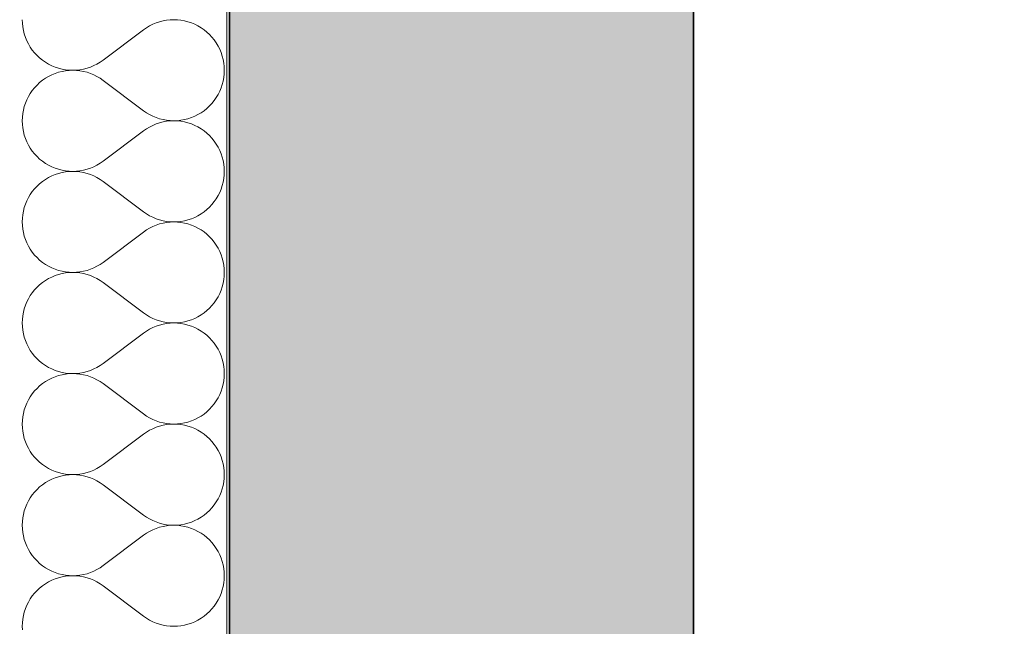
# Model space of a CAD drawing. Header units: millimetres. Extents: x 82175 to 237000, y 24756 to 471700.
# Tile 156 of 256: x 92622 to 93364, y 380349 to 380806. Entities that reach past the tile are written whole.
import ezdxf

# ---------------------------------------------------------------- set-up
doc = ezdxf.new("R2010")
doc.units = ezdxf.units.MM
for name, color, linetype in [('- A - ocieplenie', 8, 'Continuous'), ('Konstrukcja - Stropy', 8, 'Continuous'), ('Konstrukcja - Ściany zewnętrzne', 8, 'Continuous')]:
    doc.layers.add(name, color=color, linetype=linetype)

# ---------------------------------------------------------------- blocks, each defined once
blk = doc.blocks.new('*X29')
at = {"layer": '- A - ocieplenie', "linetype": 'Continuous', "lineweight": 13, "ltscale": 100}
for p, q in [((19781.28, 390337.85), (19781.38, 390335.13)), ((19781.38, 390335.13), (19781.67, 390332.43)), ((19879.72, 390334.39), (19877.29, 390333.17)), ((19882.23, 390335.44), (19879.72, 390334.39)), ((19884.81, 390336.3), (19882.23, 390335.44)), ((19887.45, 390336.97), (19884.81, 390336.3)), ((19890.12, 390337.46), (19887.45, 390336.97)), ((19892.83, 390337.75), (19890.12, 390337.46)), ((19895.55, 390337.85), (19892.83, 390337.75)), ((19898.26, 390337.75), (19895.55, 390337.85)), ((19900.97, 390337.46), (19898.26, 390337.75)), ((19903.65, 390336.98), (19900.97, 390337.46)), ((19906.28, 390336.31), (19903.65, 390336.98)), ((19908.87, 390335.45), (19906.28, 390336.31)), ((19911.38, 390334.41), (19908.87, 390335.45)), ((19913.81, 390333.2), (19911.38, 390334.41)), ((19781.67, 390332.43), (19782.16, 390329.75)), ((19782.16, 390329.75), (19782.83, 390327.11)), ((19782.83, 390327.11), (19783.69, 390324.53)), ((19872.71, 390330.23), (19842.24, 390307.37)), ((19874.95, 390331.78), (19872.71, 390330.23)), ((19877.29, 390333.17), (19874.95, 390331.78)), ((19916.15, 390331.81), (19913.81, 390333.2)), ((19918.39, 390330.26), (19916.15, 390331.81)), ((19920.51, 390328.55), (19918.39, 390330.26)), ((19922.5, 390326.7), (19920.51, 390328.55)), ((19924.35, 390324.71), (19922.5, 390326.7)), ((19783.69, 390324.53), (19784.73, 390322.02)), ((19784.73, 390322.02), (19785.95, 390319.59)), ((19785.95, 390319.59), (19787.34, 390317.25)), ((19926.06, 390322.59), (19924.35, 390324.71)), ((19927.61, 390320.36), (19926.06, 390322.59)), ((19929, 390318.02), (19927.61, 390320.36)), ((19787.34, 390317.25), (19788.89, 390315.01)), ((19788.89, 390315.01), (19790.6, 390312.89)), ((19790.6, 390312.89), (19792.45, 390310.9)), ((19930.22, 390315.59), (19929, 390318.02)), ((19931.26, 390313.07), (19930.22, 390315.59)), ((19932.12, 390310.49), (19931.26, 390313.07)), ((19792.45, 390310.9), (19794.44, 390309.05)), ((19794.44, 390309.05), (19796.56, 390307.34)), ((19796.56, 390307.34), (19798.8, 390305.79)), ((19798.8, 390305.79), (19801.14, 390304.41)), ((19801.14, 390304.41), (19803.57, 390303.19)), ((19835.23, 390303.21), (19837.67, 390304.43)), ((19837.67, 390304.43), (19840, 390305.82)), ((19840, 390305.82), (19842.24, 390307.37)), ((19932.79, 390307.86), (19932.12, 390310.49)), ((19933.28, 390305.18), (19932.79, 390307.86)), ((19933.57, 390302.47), (19933.28, 390305.18)), ((19803.57, 390296.32), (19801.14, 390295.1)), ((19803.57, 390303.19), (19806.08, 390302.15)), ((19806.08, 390297.36), (19803.57, 390296.32)), ((19806.08, 390302.15), (19808.67, 390301.29)), ((19808.67, 390298.22), (19806.08, 390297.36)), ((19808.67, 390301.29), (19811.3, 390300.62)), ((19811.3, 390298.89), (19808.67, 390298.22)), ((19811.3, 390300.62), (19813.98, 390300.14)), ((19813.98, 390299.37), (19811.3, 390298.89)), ((19813.98, 390300.14), (19816.69, 390299.85)), ((19816.69, 390299.66), (19813.98, 390299.37)), ((19816.69, 390299.85), (19819.4, 390299.75)), ((19819.4, 390299.75), (19816.69, 390299.66)), ((19819.4, 390299.75), (19822.12, 390299.85)), ((19822.12, 390299.66), (19819.4, 390299.75)), ((19822.12, 390299.85), (19824.83, 390300.15)), ((19824.83, 390299.36), (19822.12, 390299.66)), ((19824.83, 390300.15), (19827.5, 390300.63)), ((19827.5, 390298.88), (19824.83, 390299.36)), ((19827.5, 390300.63), (19830.14, 390301.31)), ((19830.14, 390298.2), (19827.5, 390298.88)), ((19830.14, 390301.31), (19832.72, 390302.17)), ((19832.72, 390297.34), (19830.14, 390298.2)), ((19832.72, 390302.17), (19835.23, 390303.21)), ((19835.23, 390296.3), (19832.72, 390297.34)), ((19837.67, 390295.08), (19835.23, 390296.3)), ((19933.28, 390294.33), (19933.57, 390297.04)), ((19933.67, 390299.75), (19933.57, 390302.47)), ((19933.57, 390297.04), (19933.67, 390299.75)), ((19794.44, 390290.46), (19792.45, 390288.6)), ((19796.56, 390292.16), (19794.44, 390290.46)), ((19798.8, 390293.72), (19796.56, 390292.16)), ((19801.14, 390295.1), (19798.8, 390293.72)), ((19840, 390293.69), (19837.67, 390295.08)), ((19842.24, 390292.14), (19840, 390293.69)), ((19872.71, 390269.28), (19842.24, 390292.14)), ((19931.26, 390286.44), (19932.12, 390289.02)), ((19932.12, 390289.02), (19932.79, 390291.65)), ((19932.79, 390291.65), (19933.28, 390294.33)), ((19787.34, 390282.26), (19785.95, 390279.92)), ((19788.89, 390284.5), (19787.34, 390282.26)), ((19790.6, 390286.61), (19788.89, 390284.5)), ((19792.45, 390288.6), (19790.6, 390286.61)), ((19927.61, 390279.15), (19929, 390281.49)), ((19929, 390281.49), (19930.22, 390283.92)), ((19930.22, 390283.92), (19931.26, 390286.44)), ((19783.69, 390274.98), (19782.83, 390272.4)), ((19784.73, 390277.49), (19783.69, 390274.98)), ((19785.95, 390279.92), (19784.73, 390277.49)), ((19922.5, 390272.81), (19924.35, 390274.8)), ((19924.35, 390274.8), (19926.06, 390276.92)), ((19926.06, 390276.92), (19927.61, 390279.15)), ((19781.67, 390267.08), (19781.38, 390264.38)), ((19782.16, 390269.76), (19781.67, 390267.08)), ((19782.83, 390272.4), (19782.16, 390269.76)), ((19872.71, 390269.28), (19874.95, 390267.72)), ((19874.95, 390267.72), (19877.29, 390266.33)), ((19913.81, 390266.31), (19916.15, 390267.7)), ((19916.15, 390267.7), (19918.39, 390269.25)), ((19918.39, 390269.25), (19920.51, 390270.95)), ((19920.51, 390270.95), (19922.5, 390272.81)), ((19781.38, 390264.38), (19781.28, 390261.66)), ((19781.28, 390261.66), (19781.38, 390258.94)), ((19877.29, 390266.33), (19879.72, 390265.11)), ((19879.72, 390265.11), (19882.23, 390264.07)), ((19882.23, 390259.25), (19879.72, 390258.2)), ((19882.23, 390264.07), (19884.81, 390263.21)), ((19884.81, 390260.11), (19882.23, 390259.25)), ((19884.81, 390263.21), (19887.45, 390262.54)), ((19887.45, 390260.78), (19884.81, 390260.11)), ((19887.45, 390262.54), (19890.12, 390262.05)), ((19890.12, 390261.27), (19887.45, 390260.78)), ((19890.12, 390262.05), (19892.83, 390261.76)), ((19892.83, 390261.56), (19890.12, 390261.27)), ((19892.83, 390261.76), (19895.55, 390261.66)), ((19895.55, 390261.66), (19892.83, 390261.56)), ((19895.55, 390261.66), (19898.26, 390261.75)), ((19898.26, 390261.56), (19895.55, 390261.66)), ((19898.26, 390261.75), (19900.97, 390262.04)), ((19900.97, 390261.27), (19898.26, 390261.56)), ((19900.97, 390262.04), (19903.65, 390262.52)), ((19903.65, 390260.79), (19900.97, 390261.27)), ((19903.65, 390262.52), (19906.28, 390263.2)), ((19906.28, 390260.12), (19903.65, 390260.79)), ((19906.28, 390263.2), (19908.87, 390264.05)), ((19908.87, 390259.26), (19906.28, 390260.12)), ((19908.87, 390264.05), (19911.38, 390265.09)), ((19911.38, 390258.22), (19908.87, 390259.26)), ((19911.38, 390265.09), (19913.81, 390266.31)), ((19781.38, 390258.94), (19781.67, 390256.24)), ((19781.67, 390256.24), (19782.16, 390253.56)), ((19782.16, 390253.56), (19782.83, 390250.92)), ((19872.71, 390254.04), (19842.24, 390231.18)), ((19874.95, 390255.59), (19872.71, 390254.04)), ((19877.29, 390256.98), (19874.95, 390255.59)), ((19879.72, 390258.2), (19877.29, 390256.98)), ((19913.81, 390257.01), (19911.38, 390258.22)), ((19916.15, 390255.62), (19913.81, 390257.01)), ((19918.39, 390254.07), (19916.15, 390255.62)), ((19920.51, 390252.36), (19918.39, 390254.07)), ((19922.5, 390250.51), (19920.51, 390252.36)), ((19782.83, 390250.92), (19783.69, 390248.34)), ((19783.69, 390248.34), (19784.73, 390245.83)), ((19784.73, 390245.83), (19785.95, 390243.39)), ((19924.35, 390248.52), (19922.5, 390250.51)), ((19926.06, 390246.4), (19924.35, 390248.52)), ((19927.61, 390244.17), (19926.06, 390246.4)), ((19785.95, 390243.39), (19787.34, 390241.06)), ((19787.34, 390241.06), (19788.89, 390238.82)), ((19788.89, 390238.82), (19790.6, 390236.7)), ((19929, 390241.83), (19927.61, 390244.17)), ((19930.22, 390239.39), (19929, 390241.83)), ((19931.26, 390236.88), (19930.22, 390239.39)), ((19932.12, 390234.3), (19931.26, 390236.88)), ((19790.6, 390236.7), (19792.45, 390234.71)), ((19792.45, 390234.71), (19794.44, 390232.86)), ((19794.44, 390232.86), (19796.56, 390231.15)), ((19796.56, 390231.15), (19798.8, 390229.6)), ((19798.8, 390229.6), (19801.14, 390228.22)), ((19837.67, 390228.24), (19840, 390229.63)), ((19840, 390229.63), (19842.24, 390231.18)), ((19932.79, 390231.66), (19932.12, 390234.3)), ((19933.28, 390228.99), (19932.79, 390231.66)), ((19801.14, 390228.22), (19803.57, 390227)), ((19803.57, 390227), (19806.08, 390225.96)), ((19806.08, 390225.96), (19808.67, 390225.1)), ((19808.67, 390222.03), (19806.08, 390221.17)), ((19808.67, 390225.1), (19811.3, 390224.43)), ((19811.3, 390222.7), (19808.67, 390222.03)), ((19811.3, 390224.43), (19813.98, 390223.95)), ((19813.98, 390223.18), (19811.3, 390222.7)), ((19813.98, 390223.95), (19816.69, 390223.66)), ((19816.69, 390223.47), (19813.98, 390223.18)), ((19816.69, 390223.66), (19819.4, 390223.56)), ((19819.4, 390223.56), (19816.69, 390223.47)), ((19819.4, 390223.56), (19822.12, 390223.66)), ((19822.12, 390223.46), (19819.4, 390223.56)), ((19822.12, 390223.66), (19824.83, 390223.96)), ((19824.83, 390223.17), (19822.12, 390223.46)), ((19824.83, 390223.96), (19827.5, 390224.44)), ((19827.5, 390222.69), (19824.83, 390223.17)), ((19827.5, 390224.44), (19830.14, 390225.11)), ((19830.14, 390222.01), (19827.5, 390222.69)), ((19830.14, 390225.11), (19832.72, 390225.98)), ((19832.72, 390221.15), (19830.14, 390222.01)), ((19832.72, 390225.98), (19835.23, 390227.02)), ((19835.23, 390227.02), (19837.67, 390228.24)), ((19933.57, 390226.28), (19933.28, 390228.99)), ((19933.67, 390223.56), (19933.57, 390226.28)), ((19933.57, 390220.84), (19933.67, 390223.56)), ((19796.56, 390215.97), (19794.44, 390214.27)), ((19798.8, 390217.52), (19796.56, 390215.97)), ((19801.14, 390218.91), (19798.8, 390217.52)), ((19803.57, 390220.13), (19801.14, 390218.91)), ((19806.08, 390221.17), (19803.57, 390220.13)), ((19835.23, 390220.11), (19832.72, 390221.15)), ((19837.67, 390218.89), (19835.23, 390220.11)), ((19840, 390217.5), (19837.67, 390218.89)), ((19842.24, 390215.94), (19840, 390217.5)), ((19872.71, 390193.09), (19842.24, 390215.94)), ((19932.12, 390212.83), (19932.79, 390215.46)), ((19932.79, 390215.46), (19933.28, 390218.14)), ((19933.28, 390218.14), (19933.57, 390220.84)), ((19788.89, 390208.31), (19787.34, 390206.07)), ((19790.6, 390210.42), (19788.89, 390208.31)), ((19792.45, 390212.41), (19790.6, 390210.42)), ((19794.44, 390214.27), (19792.45, 390212.41)), ((19929, 390205.3), (19930.22, 390207.73)), ((19930.22, 390207.73), (19931.26, 390210.25)), ((19931.26, 390210.25), (19932.12, 390212.83)), ((19784.73, 390201.3), (19783.69, 390198.79)), ((19785.95, 390203.73), (19784.73, 390201.3)), ((19787.34, 390206.07), (19785.95, 390203.73)), ((19924.35, 390198.61), (19926.06, 390200.73)), ((19926.06, 390200.73), (19927.61, 390202.96)), ((19927.61, 390202.96), (19929, 390205.3)), ((19782.16, 390193.57), (19781.67, 390190.89)), ((19782.83, 390196.21), (19782.16, 390193.57)), ((19783.69, 390198.79), (19782.83, 390196.21)), ((19872.71, 390193.09), (19874.95, 390191.53)), ((19916.15, 390191.51), (19918.39, 390193.06)), ((19918.39, 390193.06), (19920.51, 390194.76)), ((19920.51, 390194.76), (19922.5, 390196.62)), ((19922.5, 390196.62), (19924.35, 390198.61)), ((19781.38, 390188.19), (19781.28, 390185.47)), ((19781.28, 390185.47), (19781.38, 390182.75)), ((19781.67, 390190.89), (19781.38, 390188.19)), ((19874.95, 390191.53), (19877.29, 390190.14)), ((19877.29, 390190.14), (19879.72, 390188.92)), ((19879.72, 390188.92), (19882.23, 390187.88)), ((19882.23, 390187.88), (19884.81, 390187.02)), ((19884.81, 390187.02), (19887.45, 390186.34)), ((19887.45, 390186.34), (19890.12, 390185.86)), ((19890.12, 390185.08), (19887.45, 390184.59)), ((19890.12, 390185.86), (19892.83, 390185.57)), ((19892.83, 390185.37), (19890.12, 390185.08)), ((19892.83, 390185.57), (19895.55, 390185.47)), ((19895.55, 390185.47), (19892.83, 390185.37)), ((19895.55, 390185.47), (19898.26, 390185.56)), ((19898.26, 390185.37), (19895.55, 390185.47)), ((19898.26, 390185.56), (19900.97, 390185.85)), ((19900.97, 390185.08), (19898.26, 390185.37)), ((19900.97, 390185.85), (19903.65, 390186.33)), ((19903.65, 390184.6), (19900.97, 390185.08)), ((19903.65, 390186.33), (19906.28, 390187.01)), ((19906.28, 390187.01), (19908.87, 390187.86)), ((19908.87, 390187.86), (19911.38, 390188.9)), ((19911.38, 390188.9), (19913.81, 390190.12)), ((19913.81, 390190.12), (19916.15, 390191.51)), ((19781.38, 390182.75), (19781.67, 390180.04)), ((19781.67, 390180.04), (19782.16, 390177.37)), ((19872.71, 390177.85), (19842.24, 390154.99)), ((19874.95, 390179.4), (19872.71, 390177.85)), ((19877.29, 390180.79), (19874.95, 390179.4)), ((19879.72, 390182.01), (19877.29, 390180.79)), ((19882.23, 390183.06), (19879.72, 390182.01)), ((19884.81, 390183.92), (19882.23, 390183.06)), ((19887.45, 390184.59), (19884.81, 390183.92)), ((19906.28, 390183.93), (19903.65, 390184.6)), ((19908.87, 390183.07), (19906.28, 390183.93)), ((19911.38, 390182.03), (19908.87, 390183.07)), ((19913.81, 390180.82), (19911.38, 390182.03)), ((19916.15, 390179.43), (19913.81, 390180.82)), ((19918.39, 390177.88), (19916.15, 390179.43)), ((19920.51, 390176.17), (19918.39, 390177.88)), ((19782.16, 390177.37), (19782.83, 390174.73)), ((19782.83, 390174.73), (19783.69, 390172.15)), ((19783.69, 390172.15), (19784.73, 390169.64)), ((19922.5, 390174.32), (19920.51, 390176.17)), ((19924.35, 390172.33), (19922.5, 390174.32)), ((19926.06, 390170.21), (19924.35, 390172.33)), ((19927.61, 390167.98), (19926.06, 390170.21)), ((19784.73, 390169.64), (19785.95, 390167.2)), ((19785.95, 390167.2), (19787.34, 390164.87)), ((19787.34, 390164.87), (19788.89, 390162.63)), ((19788.89, 390162.63), (19790.6, 390160.51)), ((19929, 390165.64), (19927.61, 390167.98)), ((19930.22, 390163.2), (19929, 390165.64)), ((19931.26, 390160.69), (19930.22, 390163.2)), ((19790.6, 390160.51), (19792.45, 390158.52)), ((19792.45, 390158.52), (19794.44, 390156.67)), ((19794.44, 390156.67), (19796.56, 390154.96)), ((19932.12, 390158.11), (19931.26, 390160.69)), ((19932.79, 390155.47), (19932.12, 390158.11)), ((19933.28, 390152.8), (19932.79, 390155.47)), ((19796.56, 390154.96), (19798.8, 390153.41)), ((19798.8, 390153.41), (19801.14, 390152.03)), ((19801.14, 390152.03), (19803.57, 390150.81)), ((19803.57, 390150.81), (19806.08, 390149.77)), ((19806.08, 390149.77), (19808.67, 390148.91)), ((19808.67, 390148.91), (19811.3, 390148.24)), ((19811.3, 390148.24), (19813.98, 390147.76)), ((19813.98, 390147.76), (19816.69, 390147.47)), ((19822.12, 390147.47), (19824.83, 390147.76)), ((19824.83, 390147.76), (19827.5, 390148.25)), ((19827.5, 390148.25), (19830.14, 390148.92)), ((19830.14, 390148.92), (19832.72, 390149.79)), ((19832.72, 390149.79), (19835.23, 390150.83)), ((19835.23, 390150.83), (19837.67, 390152.05)), ((19837.67, 390152.05), (19840, 390153.44)), ((19840, 390153.44), (19842.24, 390154.99)), ((19933.57, 390150.09), (19933.28, 390152.8)), ((19933.67, 390147.37), (19933.57, 390150.09)), ((19798.8, 390141.33), (19796.56, 390139.78)), ((19801.14, 390142.72), (19798.8, 390141.33)), ((19803.57, 390143.94), (19801.14, 390142.72)), ((19806.08, 390144.98), (19803.57, 390143.94)), ((19808.67, 390145.84), (19806.08, 390144.98)), ((19811.3, 390146.51), (19808.67, 390145.84)), ((19813.98, 390146.99), (19811.3, 390146.51)), ((19816.69, 390147.28), (19813.98, 390146.99)), ((19816.69, 390147.47), (19819.4, 390147.37)), ((19819.4, 390147.37), (19816.69, 390147.28)), ((19819.4, 390147.37), (19822.12, 390147.47)), ((19822.12, 390147.27), (19819.4, 390147.37)), ((19824.83, 390146.98), (19822.12, 390147.27)), ((19827.5, 390146.5), (19824.83, 390146.98)), ((19830.14, 390145.82), (19827.5, 390146.5)), ((19832.72, 390144.96), (19830.14, 390145.82)), ((19835.23, 390143.92), (19832.72, 390144.96)), ((19837.67, 390142.7), (19835.23, 390143.92)), ((19840, 390141.31), (19837.67, 390142.7)), ((19842.24, 390139.75), (19840, 390141.31)), ((19932.79, 390139.27), (19933.28, 390141.95)), ((19933.28, 390141.95), (19933.57, 390144.65)), ((19933.57, 390144.65), (19933.67, 390147.37)), ((19790.6, 390134.23), (19788.89, 390132.12)), ((19792.45, 390136.22), (19790.6, 390134.23)), ((19794.44, 390138.08), (19792.45, 390136.22)), ((19796.56, 390139.78), (19794.44, 390138.08)), ((19872.71, 390116.9), (19842.24, 390139.75)), ((19930.22, 390131.54), (19931.26, 390134.05)), ((19931.26, 390134.05), (19932.12, 390136.64)), ((19932.12, 390136.64), (19932.79, 390139.27)), ((19785.95, 390127.54), (19784.73, 390125.11)), ((19787.34, 390129.88), (19785.95, 390127.54)), ((19788.89, 390132.12), (19787.34, 390129.88)), ((19926.06, 390124.54), (19927.61, 390126.77)), ((19927.61, 390126.77), (19929, 390129.11)), ((19929, 390129.11), (19930.22, 390131.54)), ((19782.83, 390120.01), (19782.16, 390117.38)), ((19783.69, 390122.6), (19782.83, 390120.01)), ((19784.73, 390125.11), (19783.69, 390122.6)), ((19918.39, 390116.87), (19920.51, 390118.57)), ((19920.51, 390118.57), (19922.5, 390120.43)), ((19922.5, 390120.43), (19924.35, 390122.42)), ((19924.35, 390122.42), (19926.06, 390124.54)), ((19781.38, 390112), (19781.28, 390109.28)), ((19781.67, 390114.7), (19781.38, 390112)), ((19782.16, 390117.38), (19781.67, 390114.7)), ((19872.71, 390116.9), (19874.95, 390115.34)), ((19874.95, 390115.34), (19877.29, 390113.95)), ((19877.29, 390113.95), (19879.72, 390112.73)), ((19879.72, 390112.73), (19882.23, 390111.69)), ((19882.23, 390111.69), (19884.81, 390110.83)), ((19884.81, 390110.83), (19887.45, 390110.15)), ((19903.65, 390110.14), (19906.28, 390110.82)), ((19906.28, 390110.82), (19908.87, 390111.67)), ((19908.87, 390111.67), (19911.38, 390112.71)), ((19911.38, 390112.71), (19913.81, 390113.93)), ((19913.81, 390113.93), (19916.15, 390115.32)), ((19916.15, 390115.32), (19918.39, 390116.87)), ((19781.28, 390109.28), (19781.38, 390106.56)), ((19781.38, 390106.56), (19781.67, 390103.85)), ((19781.67, 390103.85), (19782.16, 390101.18)), ((19874.95, 390103.21), (19872.71, 390101.66)), ((19877.29, 390104.6), (19874.95, 390103.21)), ((19879.72, 390105.82), (19877.29, 390104.6)), ((19882.23, 390106.87), (19879.72, 390105.82)), ((19884.81, 390107.73), (19882.23, 390106.87)), ((19887.45, 390108.4), (19884.81, 390107.73)), ((19887.45, 390110.15), (19890.12, 390109.67)), ((19890.12, 390108.89), (19887.45, 390108.4)), ((19890.12, 390109.67), (19892.83, 390109.38)), ((19892.83, 390109.18), (19890.12, 390108.89)), ((19892.83, 390109.38), (19895.55, 390109.28)), ((19895.55, 390109.28), (19892.83, 390109.18)), ((19895.55, 390109.28), (19898.26, 390109.37)), ((19898.26, 390109.18), (19895.55, 390109.28)), ((19898.26, 390109.37), (19900.97, 390109.66)), ((19900.97, 390108.89), (19898.26, 390109.18)), ((19900.97, 390109.66), (19903.65, 390110.14)), ((19903.65, 390108.41), (19900.97, 390108.89)), ((19906.28, 390107.74), (19903.65, 390108.41)), ((19908.87, 390106.88), (19906.28, 390107.74)), ((19911.38, 390105.84), (19908.87, 390106.88)), ((19913.81, 390104.63), (19911.38, 390105.84)), ((19916.15, 390103.24), (19913.81, 390104.63)), ((19918.39, 390101.69), (19916.15, 390103.24)), ((19782.16, 390101.18), (19782.83, 390098.54)), ((19782.83, 390098.54), (19783.69, 390095.96)), ((19783.69, 390095.96), (19784.73, 390093.45)), ((19872.71, 390101.66), (19842.24, 390078.8)), ((19920.51, 390099.98), (19918.39, 390101.69)), ((19922.5, 390098.13), (19920.51, 390099.98)), ((19924.35, 390096.14), (19922.5, 390098.13)), ((19926.06, 390094.02), (19924.35, 390096.14)), ((19784.73, 390093.45), (19785.95, 390091.01)), ((19785.95, 390091.01), (19787.34, 390088.67)), ((19787.34, 390088.67), (19788.89, 390086.44)), ((19927.61, 390091.79), (19926.06, 390094.02)), ((19929, 390089.45), (19927.61, 390091.79)), ((19930.22, 390087.01), (19929, 390089.45)), ((19788.89, 390086.44), (19790.6, 390084.32)), ((19790.6, 390084.32), (19792.45, 390082.33)), ((19792.45, 390082.33), (19794.44, 390080.48)), ((19931.26, 390084.5), (19930.22, 390087.01)), ((19932.12, 390081.92), (19931.26, 390084.5)), ((19932.79, 390079.28), (19932.12, 390081.92)), ((19794.44, 390080.48), (19796.56, 390078.77)), ((19796.56, 390078.77), (19798.8, 390077.22)), ((19798.8, 390077.22), (19801.14, 390075.83)), ((19801.14, 390075.83), (19803.57, 390074.62)), ((19803.57, 390074.62), (19806.08, 390073.58)), ((19806.08, 390073.58), (19808.67, 390072.72)), ((19830.14, 390072.73), (19832.72, 390073.6)), ((19832.72, 390073.6), (19835.23, 390074.64)), ((19835.23, 390074.64), (19837.67, 390075.86)), ((19837.67, 390075.86), (19840, 390077.25)), ((19840, 390077.25), (19842.24, 390078.8)), ((19933.28, 390076.61), (19932.79, 390079.28)), ((19933.57, 390073.9), (19933.28, 390076.61)), ((19933.67, 390071.18), (19933.57, 390073.9)), ((19801.14, 390066.53), (19798.8, 390065.14)), ((19803.57, 390067.75), (19801.14, 390066.53)), ((19806.08, 390068.79), (19803.57, 390067.75)), ((19808.67, 390069.65), (19806.08, 390068.79)), ((19808.67, 390072.72), (19811.3, 390072.05)), ((19811.3, 390070.32), (19808.67, 390069.65)), ((19811.3, 390072.05), (19813.98, 390071.57)), ((19813.98, 390070.8), (19811.3, 390070.32)), ((19813.98, 390071.57), (19816.69, 390071.28)), ((19816.69, 390071.09), (19813.98, 390070.8)), ((19816.69, 390071.28), (19819.4, 390071.18)), ((19819.4, 390071.18), (19816.69, 390071.09)), ((19819.4, 390071.18), (19822.12, 390071.28)), ((19822.12, 390071.08), (19819.4, 390071.18)), ((19822.12, 390071.28), (19824.83, 390071.57)), ((19824.83, 390070.79), (19822.12, 390071.08)), ((19824.83, 390071.57), (19827.5, 390072.06)), ((19827.5, 390070.31), (19824.83, 390070.79)), ((19827.5, 390072.06), (19830.14, 390072.73)), ((19830.14, 390069.63), (19827.5, 390070.31)), ((19832.72, 390068.77), (19830.14, 390069.63)), ((19835.23, 390067.73), (19832.72, 390068.77)), ((19837.67, 390066.51), (19835.23, 390067.73)), ((19840, 390065.12), (19837.67, 390066.51)), ((19933.28, 390065.76), (19933.57, 390068.46)), ((19933.57, 390068.46), (19933.67, 390071.18)), ((19792.45, 390060.03), (19790.6, 390058.04)), ((19794.44, 390061.89), (19792.45, 390060.03)), ((19796.56, 390063.59), (19794.44, 390061.89)), ((19798.8, 390065.14), (19796.56, 390063.59)), ((19842.24, 390063.56), (19840, 390065.12)), ((19872.71, 390040.71), (19842.24, 390063.56)), ((19931.26, 390057.86), (19932.12, 390060.45)), ((19932.12, 390060.45), (19932.79, 390063.08)), ((19932.79, 390063.08), (19933.28, 390065.76)), ((19785.95, 390051.35), (19784.73, 390048.92)), ((19787.34, 390053.69), (19785.95, 390051.35)), ((19788.89, 390055.93), (19787.34, 390053.69)), ((19790.6, 390058.04), (19788.89, 390055.93)), ((19927.61, 390050.58), (19929, 390052.92)), ((19929, 390052.92), (19930.22, 390055.35)), ((19930.22, 390055.35), (19931.26, 390057.86)), ((19782.83, 390043.82), (19782.16, 390041.19)), ((19783.69, 390046.41), (19782.83, 390043.82)), ((19784.73, 390048.92), (19783.69, 390046.41)), ((19920.51, 390042.38), (19922.5, 390044.24)), ((19922.5, 390044.24), (19924.35, 390046.23)), ((19924.35, 390046.23), (19926.06, 390048.34)), ((19926.06, 390048.34), (19927.61, 390050.58)), ((19781.67, 390038.51), (19781.38, 390035.81)), ((19782.16, 390041.19), (19781.67, 390038.51)), ((19872.71, 390040.71), (19874.95, 390039.15)), ((19874.95, 390039.15), (19877.29, 390037.76)), ((19877.29, 390037.76), (19879.72, 390036.54)), ((19879.72, 390036.54), (19882.23, 390035.5)), ((19908.87, 390035.48), (19911.38, 390036.52)), ((19911.38, 390036.52), (19913.81, 390037.74)), ((19913.81, 390037.74), (19916.15, 390039.13)), ((19916.15, 390039.13), (19918.39, 390040.68)), ((19918.39, 390040.68), (19920.51, 390042.38)), ((19781.38, 390035.81), (19781.28, 390033.09)), ((19781.28, 390033.09), (19781.38, 390030.37)), ((19781.38, 390030.37), (19781.67, 390027.66)), ((19879.72, 390029.63), (19877.29, 390028.41)), ((19882.23, 390030.67), (19879.72, 390029.63)), ((19882.23, 390035.5), (19884.81, 390034.64)), ((19884.81, 390031.54), (19882.23, 390030.67)), ((19884.81, 390034.64), (19887.45, 390033.96)), ((19887.45, 390032.21), (19884.81, 390031.54)), ((19887.45, 390033.96), (19890.12, 390033.48)), ((19890.12, 390032.7), (19887.45, 390032.21)), ((19890.12, 390033.48), (19892.83, 390033.19)), ((19892.83, 390032.99), (19890.12, 390032.7)), ((19892.83, 390033.19), (19895.55, 390033.09)), ((19895.55, 390033.09), (19892.83, 390032.99)), ((19895.55, 390033.09), (19898.26, 390033.18)), ((19898.26, 390032.99), (19895.55, 390033.09)), ((19898.26, 390033.18), (19900.97, 390033.47)), ((19900.97, 390032.7), (19898.26, 390032.99)), ((19900.97, 390033.47), (19903.65, 390033.95)), ((19903.65, 390032.22), (19900.97, 390032.7)), ((19903.65, 390033.95), (19906.28, 390034.62)), ((19906.28, 390031.55), (19903.65, 390032.22)), ((19906.28, 390034.62), (19908.87, 390035.48)), ((19908.87, 390030.69), (19906.28, 390031.55)), ((19911.38, 390029.65), (19908.87, 390030.69)), ((19913.81, 390028.44), (19911.38, 390029.65)), ((19781.67, 390027.66), (19782.16, 390024.99)), ((19782.16, 390024.99), (19782.83, 390022.35)), ((19782.83, 390022.35), (19783.69, 390019.77)), ((19872.71, 390025.47), (19842.24, 390002.61)), ((19874.95, 390027.02), (19872.71, 390025.47)), ((19877.29, 390028.41), (19874.95, 390027.02)), ((19916.15, 390027.05), (19913.81, 390028.44)), ((19918.39, 390025.5), (19916.15, 390027.05)), ((19920.51, 390023.79), (19918.39, 390025.5)), ((19922.5, 390021.94), (19920.51, 390023.79)), ((19924.35, 390019.95), (19922.5, 390021.94)), ((19783.69, 390019.77), (19784.73, 390017.26)), ((19784.73, 390017.26), (19785.95, 390014.82)), ((19785.95, 390014.82), (19787.34, 390012.48)), ((19926.06, 390017.83), (19924.35, 390019.95)), ((19927.61, 390015.6), (19926.06, 390017.83)), ((19929, 390013.26), (19927.61, 390015.6)), ((19787.34, 390012.48), (19788.89, 390010.25)), ((19788.89, 390010.25), (19790.6, 390008.13)), ((19790.6, 390008.13), (19792.45, 390006.14)), ((19930.22, 390010.82), (19929, 390013.26)), ((19931.26, 390008.31), (19930.22, 390010.82)), ((19932.12, 390005.73), (19931.26, 390008.31)), ((19792.45, 390006.14), (19794.44, 390004.29)), ((19794.44, 390004.29), (19796.56, 390002.58)), ((19796.56, 390002.58), (19798.8, 390001.03)), ((19798.8, 390001.03), (19801.14, 389999.64)), ((19801.14, 389999.64), (19803.57, 389998.43)), ((19835.23, 389998.45), (19837.67, 389999.67)), ((19837.67, 389999.67), (19840, 390001.06)), ((19840, 390001.06), (19842.24, 390002.61)), ((19932.79, 390003.09), (19932.12, 390005.73)), ((19933.28, 390000.42), (19932.79, 390003.09)), ((19933.57, 389997.71), (19933.28, 390000.42)), ((19803.57, 389998.43), (19806.08, 389997.39)), ((19806.08, 389992.6), (19803.57, 389991.56)), ((19806.08, 389997.39), (19808.67, 389996.53)), ((19808.67, 389993.45), (19806.08, 389992.6)), ((19808.67, 389996.53), (19811.3, 389995.86)), ((19811.3, 389994.13), (19808.67, 389993.45)), ((19811.3, 389995.86), (19813.98, 389995.38)), ((19813.98, 389994.61), (19811.3, 389994.13)), ((19813.98, 389995.38), (19816.69, 389995.09)), ((19816.69, 389994.9), (19813.98, 389994.61)), ((19816.69, 389995.09), (19819.4, 389994.99)), ((19819.4, 389994.99), (19816.69, 389994.9)), ((19819.4, 389994.99), (19822.12, 389995.09)), ((19822.12, 389994.89), (19819.4, 389994.99)), ((19822.12, 389995.09), (19824.83, 389995.38)), ((19824.83, 389994.6), (19822.12, 389994.89)), ((19824.83, 389995.38), (19827.5, 389995.87)), ((19827.5, 389994.12), (19824.83, 389994.6)), ((19827.5, 389995.87), (19830.14, 389996.54)), ((19830.14, 389993.44), (19827.5, 389994.12)), ((19830.14, 389996.54), (19832.72, 389997.4)), ((19832.72, 389992.58), (19830.14, 389993.44)), ((19832.72, 389997.4), (19835.23, 389998.45)), ((19835.23, 389991.54), (19832.72, 389992.58)), ((19933.28, 389989.57), (19933.57, 389992.27)), ((19933.67, 389994.99), (19933.57, 389997.71)), ((19933.57, 389992.27), (19933.67, 389994.99)), ((19794.44, 389985.7), (19792.45, 389983.84)), ((19796.56, 389987.4), (19794.44, 389985.7)), ((19798.8, 389988.95), (19796.56, 389987.4)), ((19801.14, 389990.34), (19798.8, 389988.95)), ((19803.57, 389991.56), (19801.14, 389990.34)), ((19837.67, 389990.32), (19835.23, 389991.54)), ((19840, 389988.93), (19837.67, 389990.32)), ((19842.24, 389987.37), (19840, 389988.93)), ((19872.71, 389964.52), (19842.24, 389987.37)), ((19932.12, 389984.26), (19932.79, 389986.89)), ((19932.79, 389986.89), (19933.28, 389989.57)), ((19787.34, 389977.5), (19785.95, 389975.16)), ((19788.89, 389979.73), (19787.34, 389977.5)), ((19790.6, 389981.85), (19788.89, 389979.73)), ((19792.45, 389983.84), (19790.6, 389981.85)), ((19929, 389976.73), (19930.22, 389979.16)), ((19930.22, 389979.16), (19931.26, 389981.67)), ((19931.26, 389981.67), (19932.12, 389984.26)), ((19783.69, 389970.22), (19782.83, 389967.63)), ((19784.73, 389972.73), (19783.69, 389970.22)), ((19785.95, 389975.16), (19784.73, 389972.73)), ((19922.5, 389968.05), (19924.35, 389970.04)), ((19924.35, 389970.04), (19926.06, 389972.15)), ((19926.06, 389972.15), (19927.61, 389974.39)), ((19927.61, 389974.39), (19929, 389976.73)), ((19781.67, 389962.32), (19781.38, 389959.62)), ((19782.16, 389965), (19781.67, 389962.32)), ((19782.83, 389967.63), (19782.16, 389965)), ((19872.71, 389964.52), (19874.95, 389962.96)), ((19874.95, 389962.96), (19877.29, 389961.57)), ((19913.81, 389961.55), (19916.15, 389962.94)), ((19916.15, 389962.94), (19918.39, 389964.49)), ((19918.39, 389964.49), (19920.51, 389966.19)), ((19920.51, 389966.19), (19922.5, 389968.05)), ((19781.38, 389959.62), (19781.28, 389956.9)), ((19781.28, 389956.9), (19781.38, 389954.18)), ((19877.29, 389961.57), (19879.72, 389960.35)), ((19879.72, 389960.35), (19882.23, 389959.31)), ((19882.23, 389959.31), (19884.81, 389958.45)), ((19884.81, 389955.35), (19882.23, 389954.48)), ((19884.81, 389958.45), (19887.45, 389957.77)), ((19887.45, 389956.02), (19884.81, 389955.35)), ((19887.45, 389957.77), (19890.12, 389957.29)), ((19890.12, 389956.51), (19887.45, 389956.02)), ((19890.12, 389957.29), (19892.83, 389957)), ((19892.83, 389956.8), (19890.12, 389956.51)), ((19892.83, 389957), (19895.55, 389956.9)), ((19895.55, 389956.9), (19892.83, 389956.8)), ((19895.55, 389956.9), (19898.26, 389956.99)), ((19898.26, 389956.8), (19895.55, 389956.9)), ((19898.26, 389956.99), (19900.97, 389957.28)), ((19900.97, 389956.51), (19898.26, 389956.8)), ((19900.97, 389957.28), (19903.65, 389957.76)), ((19903.65, 389956.03), (19900.97, 389956.51)), ((19903.65, 389957.76), (19906.28, 389958.43)), ((19906.28, 389955.36), (19903.65, 389956.03)), ((19906.28, 389958.43), (19908.87, 389959.29)), ((19908.87, 389954.5), (19906.28, 389955.36)), ((19908.87, 389959.29), (19911.38, 389960.33)), ((19911.38, 389960.33), (19913.81, 389961.55)), ((19781.38, 389954.18), (19781.67, 389951.47)), ((19781.67, 389951.47), (19782.16, 389948.8)), ((19782.16, 389948.8), (19782.83, 389946.16)), ((19872.71, 389949.28), (19842.24, 389926.42)), ((19874.95, 389950.83), (19872.71, 389949.28)), ((19877.29, 389952.22), (19874.95, 389950.83)), ((19879.72, 389953.44), (19877.29, 389952.22)), ((19882.23, 389954.48), (19879.72, 389953.44)), ((19911.38, 389953.46), (19908.87, 389954.5)), ((19913.81, 389952.25), (19911.38, 389953.46)), ((19916.15, 389950.86), (19913.81, 389952.25)), ((19918.39, 389949.31), (19916.15, 389950.86)), ((19920.51, 389947.6), (19918.39, 389949.31)), ((19922.5, 389945.75), (19920.51, 389947.6)), ((19782.83, 389946.16), (19783.69, 389943.58)), ((19783.69, 389943.58), (19784.73, 389941.07)), ((19784.73, 389941.07), (19785.95, 389938.63)), ((19924.35, 389943.76), (19922.5, 389945.75)), ((19926.06, 389941.64), (19924.35, 389943.76)), ((19927.61, 389939.4), (19926.06, 389941.64)), ((19785.95, 389938.63), (19787.34, 389936.29)), ((19787.34, 389936.29), (19788.89, 389934.06)), ((19788.89, 389934.06), (19790.6, 389931.94)), ((19929, 389937.07), (19927.61, 389939.4)), ((19930.22, 389934.63), (19929, 389937.07)), ((19931.26, 389932.12), (19930.22, 389934.63)), ((19790.6, 389931.94), (19792.45, 389929.95)), ((19792.45, 389929.95), (19794.44, 389928.1)), ((19794.44, 389928.1), (19796.56, 389926.39)), ((19796.56, 389926.39), (19798.8, 389924.84)), ((19840, 389924.87), (19842.24, 389926.42)), ((19932.12, 389929.54), (19931.26, 389932.12)), ((19932.79, 389926.9), (19932.12, 389929.54)), ((19933.28, 389924.23), (19932.79, 389926.9)), ((19798.8, 389924.84), (19801.14, 389923.45)), ((19801.14, 389923.45), (19803.57, 389922.24)), ((19803.57, 389922.24), (19806.08, 389921.2)), ((19806.08, 389921.2), (19808.67, 389920.34)), ((19808.67, 389920.34), (19811.3, 389919.67)), ((19811.3, 389917.94), (19808.67, 389917.26)), ((19811.3, 389919.67), (19813.98, 389919.19)), ((19813.98, 389918.42), (19811.3, 389917.94)), ((19813.98, 389919.19), (19816.69, 389918.9)), ((19816.69, 389918.71), (19813.98, 389918.42)), ((19816.69, 389918.9), (19819.4, 389918.8)), ((19819.4, 389918.8), (19816.69, 389918.71)), ((19819.4, 389918.8), (19822.12, 389918.9)), ((19822.12, 389918.7), (19819.4, 389918.8)), ((19822.12, 389918.9), (19824.83, 389919.19)), ((19824.83, 389918.41), (19822.12, 389918.7)), ((19824.83, 389919.19), (19827.5, 389919.68)), ((19827.5, 389917.93), (19824.83, 389918.41)), ((19827.5, 389919.68), (19830.14, 389920.35)), ((19830.14, 389917.25), (19827.5, 389917.93)), ((19830.14, 389920.35), (19832.72, 389921.21)), ((19832.72, 389921.21), (19835.23, 389922.26)), ((19835.23, 389922.26), (19837.67, 389923.48)), ((19837.67, 389923.48), (19840, 389924.87)), ((19933.57, 389921.52), (19933.28, 389924.23)), ((19933.67, 389918.8), (19933.57, 389921.52)), ((19933.57, 389916.08), (19933.67, 389918.8)), ((19796.56, 389911.21), (19794.44, 389909.51)), ((19798.8, 389912.76), (19796.56, 389911.21)), ((19801.14, 389914.15), (19798.8, 389912.76)), ((19803.57, 389915.37), (19801.14, 389914.15)), ((19806.08, 389916.41), (19803.57, 389915.37)), ((19808.67, 389917.26), (19806.08, 389916.41)), ((19832.72, 389916.39), (19830.14, 389917.25)), ((19835.23, 389915.35), (19832.72, 389916.39)), ((19837.67, 389914.13), (19835.23, 389915.35)), ((19840, 389912.74), (19837.67, 389914.13)), ((19842.24, 389911.18), (19840, 389912.74)), ((19872.71, 389888.33), (19842.24, 389911.18)), ((19932.12, 389908.06), (19932.79, 389910.7)), ((19932.79, 389910.7), (19933.28, 389913.38)), ((19933.28, 389913.38), (19933.57, 389916.08)), ((19788.89, 389903.54), (19787.34, 389901.31)), ((19790.6, 389905.66), (19788.89, 389903.54)), ((19792.45, 389907.65), (19790.6, 389905.66)), ((19794.44, 389909.51), (19792.45, 389907.65)), ((19929, 389900.54), (19930.22, 389902.97)), ((19930.22, 389902.97), (19931.26, 389905.48)), ((19931.26, 389905.48), (19932.12, 389908.06)), ((19784.73, 389896.54), (19783.69, 389894.02)), ((19785.95, 389898.97), (19784.73, 389896.54)), ((19787.34, 389901.31), (19785.95, 389898.97)), ((19924.35, 389893.85), (19926.06, 389895.96)), ((19926.06, 389895.96), (19927.61, 389898.2)), ((19927.61, 389898.2), (19929, 389900.54)), ((19782.16, 389888.81), (19781.67, 389886.13)), ((19782.83, 389891.44), (19782.16, 389888.81)), ((19783.69, 389894.02), (19782.83, 389891.44)), ((19872.71, 389888.33), (19874.95, 389886.77)), ((19916.15, 389886.75), (19918.39, 389888.3)), ((19918.39, 389888.3), (19920.51, 389890)), ((19920.51, 389890), (19922.5, 389891.86)), ((19922.5, 389891.86), (19924.35, 389893.85)), ((19781.38, 389883.43), (19781.28, 389880.71)), ((19781.28, 389880.71), (19781.38, 389877.99)), ((19781.67, 389886.13), (19781.38, 389883.43)), ((19874.95, 389886.77), (19877.29, 389885.38)), ((19877.29, 389885.38), (19879.72, 389884.16)), ((19879.72, 389884.16), (19882.23, 389883.12)), ((19882.23, 389883.12), (19884.81, 389882.26)), ((19884.81, 389882.26), (19887.45, 389881.58)), ((19887.45, 389881.58), (19890.12, 389881.1)), ((19890.12, 389881.1), (19892.83, 389880.81)), ((19892.83, 389880.81), (19895.55, 389880.71)), ((19895.55, 389880.71), (19898.26, 389880.8)), ((19898.26, 389880.8), (19900.97, 389881.09)), ((19900.97, 389881.09), (19903.65, 389881.57)), ((19903.65, 389881.57), (19906.28, 389882.24)), ((19906.28, 389882.24), (19908.87, 389883.1)), ((19908.87, 389883.1), (19911.38, 389884.14)), ((19911.38, 389884.14), (19913.81, 389885.36)), ((19913.81, 389885.36), (19916.15, 389886.75))]:
    blk.add_line(p, q, dxfattribs=at)

msp = doc.modelspace()

# ---------------------------------------------------------------- hatches: boundary and pattern name
at = {"layer": 'Konstrukcja - Ściany zewnętrzne', "linetype": 'Continuous', "lineweight": 13}
msp.add_hatch(color=8, dxfattribs=at).paths.add_polyline_path([(92779.91, 381298.07), (92779.92, 378955.27), (93129.92, 378955.27), (93129.91, 381298.07)])

# ---------------------------------------------------------------- linework, layer by layer
at = {"layer": '- A - ocieplenie', "color": 8, "linetype": 'Continuous', "lineweight": 35, "ltscale": 100, "flags": 128}
msp.add_lwpolyline([(92779.92, 378955.27), (92779.92, 386531.04)], dxfattribs=at)
at = {"layer": 'Konstrukcja - Stropy', "color": 8, "linetype": 'Continuous', "lineweight": 13, "ltscale": 100, "flags": 128}
for points in [[(86119.98, 373370.84), (92642.83, 373370.84), (92779.92, 378499), (92779.92, 386151.07), (86119.98, 386151.07)], [(86119.98, 373370.84), (92779.92, 373362.06), (92779.92, 378499), (92779.92, 386151.07), (86119.98, 386151.07)], [(92778.07, 381281.04), (92778.07, 373312.87), (95320, 373312.87), (95320, 381281.04)]]:
    msp.add_lwpolyline(points, close=True, dxfattribs=at)
at = {"layer": 'Konstrukcja - Ściany zewnętrzne', "color": 8, "linetype": 'Continuous', "lineweight": 35, "ltscale": 100, "flags": 128}
for points in [[(92779.91, 381298.07), (92779.92, 378955.27)], [(93129.92, 379916.04), (93129.91, 381298.07)]]:
    msp.add_lwpolyline(points, dxfattribs=at)

# ---------------------------------------------------------------- block references
at = {"color": 8, "linetype": 'Continuous', "lineweight": 20, "ltscale": 100}
msp.add_blockref('*X29', (72842.44, -9531.59), dxfattribs=at)

doc.saveas('drawing.dxf')
